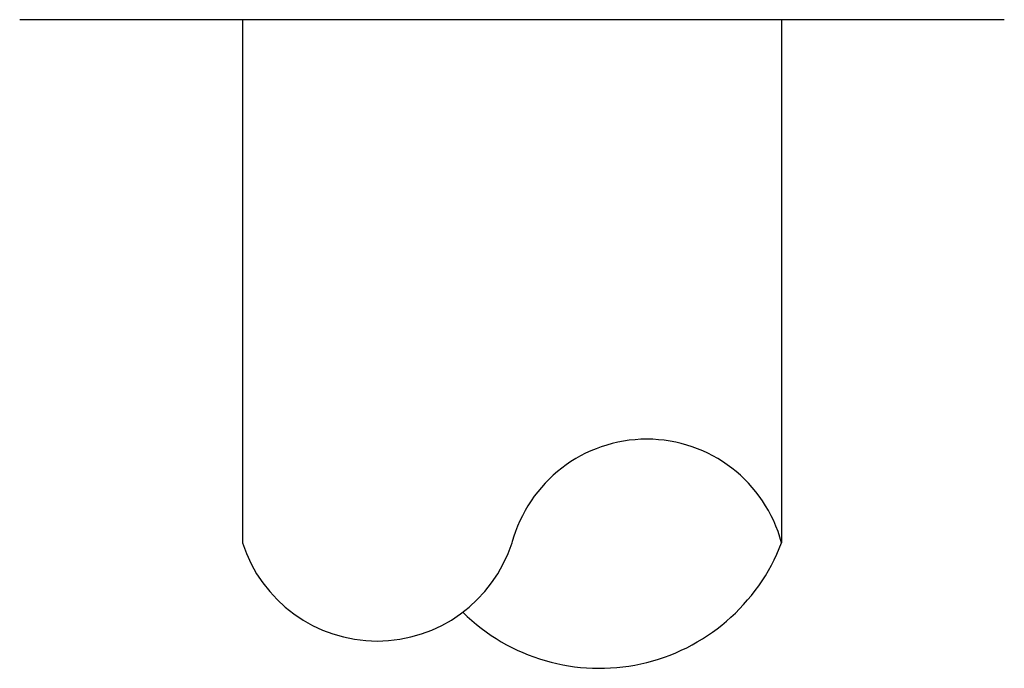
# Model space of a CAD drawing. Extents: x 85.2 to 97.4, y 23.1 to 30.3.
# Tile 28 of 43: x 92.858 to 93.378, y 24.106 to 24.448. Entities that reach past the tile are written whole.
import ezdxf

# ---------------------------------------------------------------- set-up
doc = ezdxf.new("R2010")
doc.units = 0
doc.header["$LTSCALE"] = 0.500000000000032
doc.layers.add('BODY', color=1, linetype='CONTINUOUS')

msp = doc.modelspace()

# ---------------------------------------------------------------- linework, layer by layer
at = {"layer": 'BODY'}
for p, q in [((93.11816872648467, 24.44811281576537), (92.85804905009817, 24.44811281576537)), ((92.97575114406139, 24.44811281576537), (92.97575114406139, 24.17187901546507)), ((93.37828840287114, 24.44811281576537), (93.11816872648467, 24.44811281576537)), ((93.26058630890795, 24.44811281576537), (93.26058630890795, 24.17187901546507))]:
    msp.add_line(p, q, dxfattribs=at)
for centre, radius, start, end in [((93.18937751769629, 24.15293877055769), 0.0736846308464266, 14.89477794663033, 165.1052220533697), ((93.04695993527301, 24.19490388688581), 0.074838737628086, 197.9182559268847, 342.0817440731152), ((93.16438533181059, 24.20866135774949), 0.1029930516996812, 225.4628756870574, 339.075697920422)]:
    msp.add_arc(centre, radius, start, end, dxfattribs=at)

doc.saveas('drawing.dxf')
